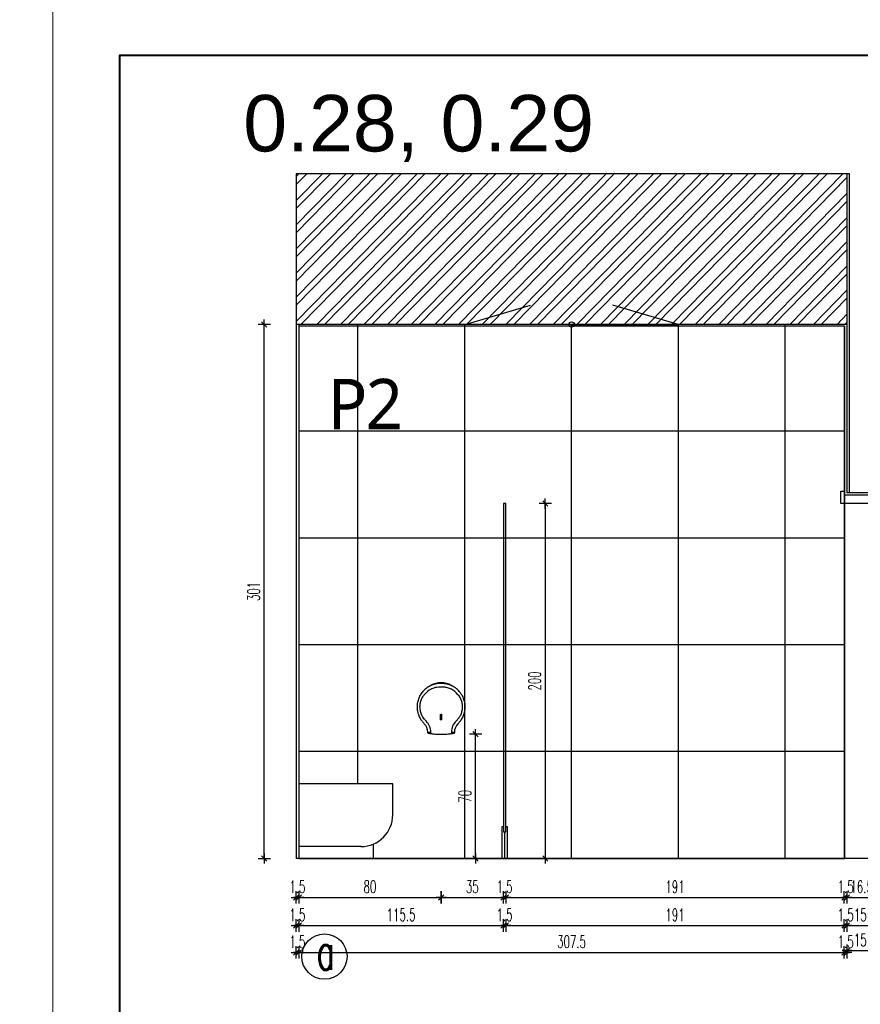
# Model space of a CAD drawing. Header units: centimetres. Extents: x -15121 to 30567, y -60641 to 0.
# Tile 68 of 256: x 5904 to 6378, y -26550 to -25995. Entities that reach past the tile are written whole.
import ezdxf

# ---------------------------------------------------------------- set-up
doc = ezdxf.new("R2010")
doc.units = ezdxf.units.CM
doc.header["$LTSCALE"] = 60
doc.layers.add('A Obramowanie', color=7, linetype='Continuous', lineweight=15, plot=False)
doc.layers.add('A Ramka', color=5, linetype='Continuous', lineweight=40)
doc.layers.add('A tabelka ogólna 25', color=7, linetype='Continuous', lineweight=20)
for name, color, linetype in [('A-----SZ', 8, 'Continuous'), ('AIKA oznaczenia okładzin', 5, 'Continuous'), ('AIKA oznaczenia widoków', 30, 'Continuous'), ('AIKA powierzchnie', 6, 'Continuous'), ('AIKA sanitariaty', 7, 'Continuous'), ('AIKA sufity podwieszane', 8, 'Continuous'), ('AIKA TYNK', 5, 'Continuous'), ('AIKA widoki wymiarowanie', 7, 'Continuous'), ('AIKA widokowe', 7, 'Continuous'), ('widokowe', 7, 'Continuous')]:
    doc.layers.add(name, color=color, linetype=linetype)
doc.styles.add('Annotative', font='arial.ttf')
doc.styles.add('RomanS', font='romans.shx')
doc.styles.add('SŁAWKA', font='simplex.shx', dxfattribs={"height": 12.5})
doc.styles.add('wymiar', font='txt.shx', dxfattribs={"width": 0.6})
doc.dimstyles.new('Dwudziestka', dxfattribs={"dimtxt": 7, "dimasz": 0.7, "dimexe": 5, "dimexo": 0, "dimgap": 2.5, "dimtad": 1, "dimtoh": 1, "dimdec": 3, "dimrnd": 0.5, "dimdsep": 46, "dimtxsty": 'wymiar', "dimblk": 'znacznik', "dimcen": 0, "dimdle": 5, "dimse1": 1, "dimse2": 1, "dimclrd": 256, "dimclre": 256, "dimclrt": 256, "dimadec": 0, "dimazin": 0, "dimtfac": 0.4, "dimtdec": 3, "dimtix": 1, "dimtofl": 0, "dimtmove": 2, "dimatfit": 3, "dimldrblk": 'znacznik', "dimfxl": 1, "dimtolj": 1, "dimarcsym": 0})

# ---------------------------------------------------------------- blocks, each defined once
blk = doc.blocks.new('sl dozownik papieru widok')
at = {"layer": 'AIKA sanitariaty', "extrusion": (0, 1, 0)}
for p, q in [((3.5, 12.01), (3.5, 11.98)), ((3.5, 12.01), (3.56, 12.01)), ((3.63, 12.05), (3.58, 12.14)), ((15.42, 12.14), (15.37, 12.05)), ((15.44, 12.01), (15.5, 12.01)), ((15.5, 11.98), (15.5, 12.01)), ((9.2, -7.1), (9.2, -4.4)), ((9.8, -4.4), (9.8, -7.1)), ((1.8, -14), (1.8, -14.1)), ((1.8, -14.1), (1.8, -14.2)), ((2, -14.23), (3.67, -14.23)), ((2, -14.23), (2, -14.77)), ((3.67, -15.02), (3.67, -14.23)), ((15.33, -14.23), (15.33, -15.02)), ((15.33, -14.23), (17, -14.23)), ((17, -14.77), (17, -14.23)), ((17.2, -14.1), (17.2, -14)), ((17.2, -14.2), (17.2, -14.1))]:
    blk.add_line(p, q, dxfattribs=at)
at = {"layer": 'AIKA sanitariaty'}
for centre, radius, start, end in [((9.5, 0), 13.4, 117.2338, 143.2032), ((3.65, 12.01), 0.15, 117.664, 180), ((9.5, 0.85), 12.75, 62.336, 117.664), ((9.5, 0.85), 12.6, 69.6071, 110.3929), ((15.35, 12.01), 0.15, 0, 62.336), ((9.5, 0), 13.4, 36.7968, 62.7662), ((9.17, 0), 11.4, 117.0357, 143.5748), ((9.83, 0), 11.4, 36.4252, 62.9643), ((9.5, 0), 13.4, 216.7968, 225.0518), ((9.17, 0), 11.4, 216.4252, 225.0518), ((-4.7, -14.23), 6.7, 0, 45.0518), ((-5.03, -14.23), 8.7, 0, 45.0518), ((24.03, -14.23), 8.7, 134.9482, 180), ((23.7, -14.23), 6.7, 134.9482, 180), ((9.83, 0), 11.4, 314.9482, 323.5748), ((9.5, 0), 13.4, 314.9482, 323.2032), ((2.2, -14), 0.4, 123.9249, 180), ((2.2, -14.2), 0.4, 180, 240), ((9.5, 29.6), 45, 262.5597, 262.9796), ((9.5, 29.6), 45, 277.0204, 277.4403), ((16.8, -14.2), 0.4, 300, 0), ((16.8, -14), 0.4, 0, 56.0751)]:
    blk.add_arc(centre, radius, start, end, dxfattribs=at)
for points, knots in [([(3.37, 11.91), (3.71, 12.09), (4.05, 12.25), (5.18, 12.71), (5.98, 12.95), (7.43, 13.26), (8.08, 13.34), (8.99, 13.39), (9.24, 13.4), (9.5, 13.4)], [665.068332, 665.068332, 665.068332, 665.068332, 674.873359, 674.873359, 696.15174, 696.15174, 712.840829, 712.840829, 719.36757, 719.36757, 719.36757, 719.36757]), ([(4, 10.11), (4.32, 10.27), (4.64, 10.42), (5.65, 10.81), (6.36, 11.02), (7.66, 11.28), (8.24, 11.35), (9.05, 11.39), (9.27, 11.4), (9.5, 11.4)], [664.576978, 664.576978, 664.576978, 664.576978, 674.873359, 674.873359, 696.15174, 696.15174, 712.840829, 712.840829, 719.36757, 719.36757, 719.36757, 719.36757]), ([(9.5, 13.4), (9.94, 13.4), (10.37, 13.38), (11.24, 13.29), (11.67, 13.23), (12.52, 13.06), (12.95, 12.96), (13.78, 12.71), (14.19, 12.56), (14.95, 12.25), (15.29, 12.09), (15.63, 11.91)], [719.36757, 719.36757, 719.36757, 719.36757, 730.491124, 730.491124, 741.614678, 741.614678, 752.738229, 752.738229, 763.861781, 763.861781, 773.666807, 773.666807, 773.666807, 773.666807]), ([(9.5, 11.4), (9.89, 11.4), (10.28, 11.38), (11.05, 11.31), (11.43, 11.26), (12.19, 11.11), (12.57, 11.02), (13.31, 10.81), (13.67, 10.69), (14.36, 10.42), (14.68, 10.27), (15, 10.11)], [719.36757, 719.36757, 719.36757, 719.36757, 730.491124, 730.491124, 741.614678, 741.614678, 752.738229, 752.738229, 763.861781, 763.861781, 774.158161, 774.158161, 774.158161, 774.158161]), ([(-1.23, -8.03), (-1.54, -7.61), (-1.83, -7.18), (-2.51, -6), (-2.87, -5.22), (-3.3, -4), (-3.42, -3.57), (-3.63, -2.71), (-3.71, -2.28), (-3.86, -1.23), (-3.9, -0.62), (-3.9, 0), (-3.9, 0.87), (-3.82, 1.74), (-3.48, 3.44), (-3.23, 4.27), (-2.62, 5.77), (-2.28, 6.44), (-1.68, 7.4), (-1.46, 7.72), (-1.23, 8.03)], [645.898161, 645.898161, 645.898161, 645.898161, 659.198751, 659.198751, 681.041528, 681.041528, 692.345125, 692.345125, 703.648717, 703.648717, 719.365815, 719.365815, 719.365815, 741.542046, 741.542046, 763.718271, 763.718271, 782.93566, 782.93566, 792.832229, 792.832229, 792.832229, 792.832229]), ([(-0.03, -6.85), (-0.31, -6.49), (-0.57, -6.12), (-1.19, -5.1), (-1.5, -4.44), (-1.88, -3.4), (-1.99, -3.04), (-2.18, -2.31), (-2.25, -1.94), (-2.38, -1.05), (-2.42, -0.52), (-2.42, 0), (-2.42, 0.74), (-2.34, 1.48), (-2.05, 2.93), (-1.82, 3.64), (-1.28, 4.91), (-0.97, 5.48), (-0.44, 6.3), (-0.24, 6.58), (-0.03, 6.85)], [645.629, 645.629, 645.629, 645.629, 659.198751, 659.198751, 681.041528, 681.041528, 692.345125, 692.345125, 703.648717, 703.648717, 719.365815, 719.365815, 719.365815, 741.542046, 741.542046, 763.718271, 763.718271, 782.93566, 782.93566, 793.101387, 793.101387, 793.101387, 793.101387]), ([(-0.03, 6.85), (-0.03, 6.85), (-0.02, 6.85), (-0.02, 6.84), (-0.01, 6.83), (-0.01, 6.82), (0, 6.81), (0, 6.79), (0, 6.78), (0, 6.77)], [125.169211, 125.169211, 125.169211, 125.169211, 125.262842, 125.262842, 125.558179, 125.558179, 125.889339, 125.889339, 126.290447, 126.290447, 126.290447, 126.290447]), ([(3.99, 10.15), (3.99, 10.15), (3.99, 10.15), (4, 10.14), (4, 10.13), (4, 10.11)], [25.154736, 25.154736, 25.154736, 25.154736, 25.2068571, 25.2068571, 25.5412471, 25.5412471, 25.5412471, 25.5412471]), ([(15, 10.11), (15, 10.13), (15, 10.14), (15.01, 10.15), (15.01, 10.15), (15.01, 10.15)], [0, 0, 0, 0, 0.3582778, 0.3582778, 0.4217256, 0.4217256, 0.4217256, 0.4217256]), ([(19, 6.77), (19, 6.78), (19, 6.8), (19.01, 6.83), (19.01, 6.83), (19.02, 6.84), (19.02, 6.85), (19.03, 6.85)], [0, 0, 0, 0, 0.4713843, 0.4713843, 0.7522977, 0.7522977, 0.8768388, 0.8768388, 0.8768388, 0.8768388]), ([(19.03, 6.85), (19.31, 6.49), (19.57, 6.12), (20.19, 5.1), (20.5, 4.44), (20.88, 3.4), (20.99, 3.04), (21.18, 2.31), (21.25, 1.94), (21.38, 1.05), (21.42, 0.52), (21.42, 0), (21.42, -0.74), (21.34, -1.48), (21.05, -2.93), (20.82, -3.64), (20.28, -4.91), (19.97, -5.48), (19.44, -6.3), (19.24, -6.58), (19.03, -6.85)], [645.629, 645.629, 645.629, 645.629, 659.198751, 659.198751, 681.041661, 681.041661, 692.345192, 692.345192, 703.648717, 703.648717, 719.365815, 719.365815, 719.365815, 741.542046, 741.542046, 763.718271, 763.718271, 782.936343, 782.936343, 793.101387, 793.101387, 793.101387, 793.101387]), ([(20.23, 8.03), (20.54, 7.61), (20.83, 7.18), (21.51, 6), (21.87, 5.22), (22.3, 4), (22.42, 3.57), (22.63, 2.71), (22.71, 2.28), (22.86, 1.23), (22.9, 0.62), (22.9, 0), (22.9, -0.87), (22.82, -1.74), (22.48, -3.44), (22.23, -4.27), (21.62, -5.77), (21.28, -6.44), (20.68, -7.4), (20.46, -7.72), (20.23, -8.03)], [645.89816, 645.89816, 645.89816, 645.89816, 659.198751, 659.198751, 681.041661, 681.041661, 692.345192, 692.345192, 703.648717, 703.648717, 719.365815, 719.365815, 719.365815, 741.542046, 741.542046, 763.718271, 763.718271, 782.936343, 782.936343, 792.832229, 792.832229, 792.832229, 792.832229]), ([(9.2, -4.4), (9.2, -4.38), (9.2, -4.36), (9.21, -4.32), (9.22, -4.3), (9.23, -4.27), (9.24, -4.25), (9.26, -4.22), (9.27, -4.2), (9.3, -4.17), (9.32, -4.16), (9.35, -4.14), (9.37, -4.13), (9.4, -4.12), (9.42, -4.11), (9.46, -4.1), (9.48, -4.1), (9.5, -4.1)], [9.040508, 9.040508, 9.040508, 9.040508, 9.60554, 9.60554, 10.170572, 10.170572, 10.735604, 10.735604, 11.300635, 11.300635, 11.865667, 11.865667, 12.430699, 12.430699, 12.995731, 12.995731, 13.560763, 13.560763, 13.560763, 13.560763]), ([(9.5, -4.1), (9.52, -4.1), (9.54, -4.1), (9.58, -4.11), (9.6, -4.12), (9.63, -4.13), (9.65, -4.14), (9.68, -4.16), (9.7, -4.17), (9.73, -4.2), (9.74, -4.22), (9.76, -4.25), (9.77, -4.27), (9.78, -4.3), (9.79, -4.32), (9.8, -4.36), (9.8, -4.38), (9.8, -4.4)], [-4.520254, -4.520254, -4.520254, -4.520254, -3.955222, -3.955222, -3.390191, -3.390191, -2.825159, -2.825159, -2.260127, -2.260127, -1.695095, -1.695095, -1.130064, -1.130064, -0.565032, -0.565032, 0, 0, 0, 0]), ([(0, -6.77), (0, -6.78), (0, -6.8), (-0.01, -6.83), (-0.01, -6.83), (-0.02, -6.84), (-0.02, -6.85), (-0.03, -6.85)], [0, 0, 0, 0, 0.4713843, 0.4713843, 0.7522977, 0.7522977, 0.8768388, 0.8768388, 0.8768388, 0.8768388]), ([(9.5, -7.4), (9.48, -7.4), (9.46, -7.4), (9.42, -7.39), (9.4, -7.38), (9.37, -7.37), (9.35, -7.36), (9.32, -7.34), (9.3, -7.33), (9.27, -7.3), (9.26, -7.28), (9.24, -7.25), (9.23, -7.23), (9.22, -7.2), (9.21, -7.18), (9.2, -7.14), (9.2, -7.12), (9.2, -7.1)], [4.520254, 4.520254, 4.520254, 4.520254, 5.085286, 5.085286, 5.650318, 5.650318, 6.215349, 6.215349, 6.780381, 6.780381, 7.345413, 7.345413, 7.910445, 7.910445, 8.475477, 8.475477, 9.040508, 9.040508, 9.040508, 9.040508]), ([(9.8, -7.1), (9.8, -7.12), (9.8, -7.14), (9.79, -7.18), (9.78, -7.2), (9.77, -7.23), (9.76, -7.25), (9.74, -7.28), (9.73, -7.3), (9.7, -7.33), (9.68, -7.34), (9.65, -7.36), (9.63, -7.37), (9.6, -7.38), (9.58, -7.39), (9.54, -7.4), (9.52, -7.4), (9.5, -7.4)], [0, 0, 0, 0, 0.565032, 0.565032, 1.130064, 1.130064, 1.695095, 1.695095, 2.260127, 2.260127, 2.825159, 2.825159, 3.390191, 3.390191, 3.955222, 3.955222, 4.520254, 4.520254, 4.520254, 4.520254]), ([(19.03, -6.85), (19.03, -6.85), (19.02, -6.85), (19.02, -6.84), (19.01, -6.83), (19.01, -6.82), (19, -6.81), (19, -6.79), (19, -6.78), (19, -6.77)], [125.169211, 125.169211, 125.169211, 125.169211, 125.262842, 125.262842, 125.558179, 125.558179, 125.889339, 125.889339, 126.290447, 126.290447, 126.290447, 126.290447]), ([(2, -14.77), (2, -14.77), (2.01, -14.77), (2.06, -14.78), (2.1, -14.79), (2.2, -14.8), (2.27, -14.81), (2.41, -14.84), (2.49, -14.85), (2.67, -14.88), (2.77, -14.89), (2.99, -14.93), (3.11, -14.94), (3.36, -14.98), (3.49, -15), (3.63, -15.02), (3.65, -15.02), (3.67, -15.02)], [60.506898, 60.506898, 60.506898, 60.506898, 64.273678, 64.273678, 68.040459, 68.040459, 71.80724, 71.80724, 75.574021, 75.574021, 79.379576, 79.379576, 83.185131, 83.185131, 86.990686, 86.990686, 87.56164, 87.56164, 87.56164, 87.56164]), ([(4, -15.06), (4.24, -15.09), (4.48, -15.12), (5.23, -15.2), (5.75, -15.25), (6.81, -15.32), (7.34, -15.35), (8.42, -15.39), (8.96, -15.4), (9.5, -15.4)], [7.774572, 7.774572, 7.774572, 7.774572, 14.878773, 14.878773, 29.757545, 29.757545, 44.636318, 44.636318, 59.515091, 59.515091, 59.515091, 59.515091]), ([(9.5, -15.4), (10.04, -15.4), (10.58, -15.39), (11.66, -15.35), (12.19, -15.32), (13.25, -15.25), (13.77, -15.2), (14.52, -15.12), (14.76, -15.09), (15, -15.06)], [59.515091, 59.515091, 59.515091, 59.515091, 74.393864, 74.393864, 89.272636, 89.272636, 104.151409, 104.151409, 111.25561, 111.25561, 111.25561, 111.25561]), ([(15.33, -15.02), (15.35, -15.02), (15.37, -15.02), (15.51, -15), (15.64, -14.98), (15.89, -14.94), (16.01, -14.93), (16.23, -14.89), (16.33, -14.88), (16.51, -14.85), (16.59, -14.84), (16.73, -14.81), (16.8, -14.8), (16.9, -14.79), (16.94, -14.78), (16.99, -14.77), (17, -14.77), (17, -14.77)], [33.452155, 33.452155, 33.452155, 33.452155, 34.023109, 34.023109, 37.828664, 37.828664, 41.634219, 41.634219, 45.439774, 45.439774, 49.206555, 49.206555, 52.973336, 52.973336, 56.740117, 56.740117, 60.506898, 60.506898, 60.506898, 60.506898])]:
    blk.add_open_spline(points, degree=3, knots=knots, dxfattribs=at)
blk = doc.blocks.new('SL wc bok')
at = {"layer": 'AIKA sanitariaty'}
for p, q in [((53, 0), (0, 0)), ((0, 0), (0, -35.37)), ((53, -17.37), (53, 0))]:
    blk.add_line(p, q, dxfattribs=at)
blk.add_arc((35, -17.37), 18, 270, 0, dxfattribs=at)
at = {"layer": 'widokowe', "color": 7}
blk.add_line((35, -35.37), (0, -35.37), dxfattribs=at)
blk = doc.blocks.new('znacznik')
at = {"color": 0}
for points in [[(-4, 0), (4, 0)], [(0, -5), (0, 5)]]:
    blk.add_lwpolyline(points, dxfattribs=at)
at = {"color": 1}
blk.add_lwpolyline([(-2.12, -2.12), (2.12, 2.12)], dxfattribs=at)
blk = doc.blocks.new('*D5954')
at = {"layer": 'AIKA widoki wymiarowanie', "lineweight": -2, "transparency": 16777216}
for p, q in [((6059.26, -26490.13), (6058.56, -26490.13)), ((6062.16, -26490.13), (6062.86, -26490.13))]:
    blk.add_line(p, q, dxfattribs=at)
at = {"layer": 'Defpoints', "color": 0, "transparency": 16777216}
for p in [(6059.96, -26468.12), (6061.46, -26468.12), (6061.46, -26490.13)]:
    blk.add_point(p, dxfattribs=at)
at = {"layer": 'AIKA widoki wymiarowanie', "lineweight": -2, "transparency": 16777216, "xscale": 0.7, "yscale": 0.7, "zscale": 0.7}
blk.add_blockref('znacznik', (6059.96, -26490.13), dxfattribs=at)
at = {"layer": 'AIKA widoki wymiarowanie', "lineweight": -2, "transparency": 16777216, "xscale": 0.7, "yscale": 0.7, "zscale": 0.7, "rotation": 180}
blk.add_blockref('znacznik', (6061.46, -26490.13), dxfattribs=at)
at = {"layer": 'AIKA widoki wymiarowanie', "transparency": 16777216, "insert": (6060.71, -26484.13), "char_height": 7, "attachment_point": 5, "style": 'wymiar'}
blk.add_mtext('\\A1;1.5', dxfattribs=at)
blk = doc.blocks.new('*D5955')
at = {"layer": 'AIKA widoki wymiarowanie', "lineweight": -2, "transparency": 16777216}
blk.add_line((6062.16, -26490.13), (6141, -26490.13), dxfattribs=at)
at = {"layer": 'Defpoints', "color": 0, "transparency": 16777216}
for p in [(6141.7, -26398.12), (6061.46, -26468.12), (6141.7, -26490.13)]:
    blk.add_point(p, dxfattribs=at)
at = {"layer": 'AIKA widoki wymiarowanie', "lineweight": -2, "transparency": 16777216, "xscale": 0.7, "yscale": 0.7, "zscale": 0.7, "rotation": 180}
blk.add_blockref('znacznik', (6061.46, -26490.13), dxfattribs=at)
at = {"layer": 'AIKA widoki wymiarowanie', "lineweight": -2, "transparency": 16777216, "xscale": 0.7, "yscale": 0.7, "zscale": 0.7}
blk.add_blockref('znacznik', (6141.7, -26490.13), dxfattribs=at)
at = {"layer": 'AIKA widoki wymiarowanie', "transparency": 16777216, "insert": (6101.58, -26484.13), "char_height": 7, "attachment_point": 5, "style": 'wymiar'}
blk.add_mtext('\\A1;80', dxfattribs=at)
blk = doc.blocks.new('*D5956')
at = {"layer": 'AIKA widoki wymiarowanie', "lineweight": -2, "transparency": 16777216}
blk.add_line((6142.4, -26490.13), (6176.11, -26490.13), dxfattribs=at)
at = {"layer": 'Defpoints', "color": 0, "transparency": 16777216}
for p in [(6141.7, -26398.12), (6176.81, -26445.14), (6176.81, -26490.13)]:
    blk.add_point(p, dxfattribs=at)
at = {"layer": 'AIKA widoki wymiarowanie', "lineweight": -2, "transparency": 16777216, "xscale": 0.7, "yscale": 0.7, "zscale": 0.7, "rotation": 180}
blk.add_blockref('znacznik', (6141.7, -26490.13), dxfattribs=at)
at = {"layer": 'AIKA widoki wymiarowanie', "lineweight": -2, "transparency": 16777216, "xscale": 0.7, "yscale": 0.7, "zscale": 0.7}
blk.add_blockref('znacznik', (6176.81, -26490.13), dxfattribs=at)
at = {"layer": 'AIKA widoki wymiarowanie', "transparency": 16777216, "insert": (6159.26, -26484.13), "char_height": 7, "attachment_point": 5, "style": 'wymiar'}
blk.add_mtext('\\A1;35', dxfattribs=at)
blk = doc.blocks.new('*D5957')
at = {"layer": 'AIKA widoki wymiarowanie', "lineweight": -2, "transparency": 16777216}
for p, q in [((6176.11, -26490.13), (6175.41, -26490.13)), ((6178.81, -26490.13), (6179.51, -26490.13))]:
    blk.add_line(p, q, dxfattribs=at)
at = {"layer": 'Defpoints', "color": 0, "transparency": 16777216}
for p in [(6176.81, -26445.14), (6178.11, -26450.12), (6178.11, -26490.13)]:
    blk.add_point(p, dxfattribs=at)
at = {"layer": 'AIKA widoki wymiarowanie', "lineweight": -2, "transparency": 16777216, "xscale": 0.7, "yscale": 0.7, "zscale": 0.7}
blk.add_blockref('znacznik', (6176.81, -26490.13), dxfattribs=at)
at = {"layer": 'AIKA widoki wymiarowanie', "lineweight": -2, "transparency": 16777216, "xscale": 0.7, "yscale": 0.7, "zscale": 0.7, "rotation": 180}
blk.add_blockref('znacznik', (6178.11, -26490.13), dxfattribs=at)
at = {"layer": 'AIKA widoki wymiarowanie', "transparency": 16777216, "insert": (6177.46, -26484.13), "char_height": 7, "attachment_point": 5, "style": 'wymiar'}
blk.add_mtext('\\A1;1.5', dxfattribs=at)
blk = doc.blocks.new('*D5958')
at = {"layer": 'AIKA widoki wymiarowanie', "lineweight": -2, "transparency": 16777216}
blk.add_line((6178.81, -26490.13), (6368.26, -26490.13), dxfattribs=at)
at = {"layer": 'Defpoints', "color": 0, "transparency": 16777216}
for p in [(6178.11, -26450.12), (6368.96, -26468.12), (6368.96, -26490.13)]:
    blk.add_point(p, dxfattribs=at)
at = {"layer": 'AIKA widoki wymiarowanie', "lineweight": -2, "transparency": 16777216, "xscale": 0.7, "yscale": 0.7, "zscale": 0.7, "rotation": 180}
blk.add_blockref('znacznik', (6178.11, -26490.13), dxfattribs=at)
at = {"layer": 'AIKA widoki wymiarowanie', "lineweight": -2, "transparency": 16777216, "xscale": 0.7, "yscale": 0.7, "zscale": 0.7}
blk.add_blockref('znacznik', (6368.96, -26490.13), dxfattribs=at)
at = {"layer": 'AIKA widoki wymiarowanie', "transparency": 16777216, "insert": (6273.54, -26484.13), "char_height": 7, "attachment_point": 5, "style": 'wymiar'}
blk.add_mtext('\\A1;191', dxfattribs=at)
blk = doc.blocks.new('*D5959')
at = {"layer": 'AIKA widoki wymiarowanie', "lineweight": -2, "transparency": 16777216}
for p, q in [((6368.26, -26490.13), (6367.56, -26490.13)), ((6371.16, -26490.13), (6371.86, -26490.13))]:
    blk.add_line(p, q, dxfattribs=at)
at = {"layer": 'Defpoints', "color": 0, "transparency": 16777216}
for p in [(6370.46, -26262.12), (6368.96, -26468.12), (6370.46, -26490.13)]:
    blk.add_point(p, dxfattribs=at)
at = {"layer": 'AIKA widoki wymiarowanie', "lineweight": -2, "transparency": 16777216, "xscale": 0.7, "yscale": 0.7, "zscale": 0.7}
blk.add_blockref('znacznik', (6368.96, -26490.13), dxfattribs=at)
at = {"layer": 'AIKA widoki wymiarowanie', "lineweight": -2, "transparency": 16777216, "xscale": 0.7, "yscale": 0.7, "zscale": 0.7, "rotation": 180}
blk.add_blockref('znacznik', (6370.46, -26490.13), dxfattribs=at)
at = {"layer": 'AIKA widoki wymiarowanie', "transparency": 16777216, "insert": (6369.71, -26484.13), "char_height": 7, "attachment_point": 5, "style": 'wymiar'}
blk.add_mtext('\\A1;1.5', dxfattribs=at)
blk = doc.blocks.new('*D5960')
at = {"layer": 'AIKA widoki wymiarowanie', "lineweight": -2, "transparency": 16777216}
blk.add_line((6371.16, -26490.13), (6386.26, -26490.13), dxfattribs=at)
at = {"layer": 'Defpoints', "color": 0, "transparency": 16777216}
for p in [(6370.46, -26262.12), (6386.96, -26262.12), (6386.96, -26490.13)]:
    blk.add_point(p, dxfattribs=at)
at = {"layer": 'AIKA widoki wymiarowanie', "lineweight": -2, "transparency": 16777216, "xscale": 0.7, "yscale": 0.7, "zscale": 0.7, "rotation": 180}
blk.add_blockref('znacznik', (6370.46, -26490.13), dxfattribs=at)
at = {"layer": 'AIKA widoki wymiarowanie', "lineweight": -2, "transparency": 16777216, "xscale": 0.7, "yscale": 0.7, "zscale": 0.7}
blk.add_blockref('znacznik', (6386.96, -26490.13), dxfattribs=at)
at = {"layer": 'AIKA widoki wymiarowanie', "transparency": 16777216, "insert": (6378.71, -26484.13), "char_height": 7, "attachment_point": 5, "style": 'wymiar'}
blk.add_mtext('\\A1;16.5', dxfattribs=at)
blk = doc.blocks.new('*D5968')
at = {"layer": 'AIKA widoki wymiarowanie', "lineweight": -2, "transparency": 16777216}
for p, q in [((6059.26, -26505.96), (6058.56, -26505.96)), ((6062.16, -26505.96), (6062.86, -26505.96))]:
    blk.add_line(p, q, dxfattribs=at)
at = {"layer": 'Defpoints', "color": 0, "transparency": 16777216}
for p in [(6059.96, -26468.12), (6061.46, -26468.12), (6061.46, -26505.96)]:
    blk.add_point(p, dxfattribs=at)
at = {"layer": 'AIKA widoki wymiarowanie', "lineweight": -2, "transparency": 16777216, "xscale": 0.7, "yscale": 0.7, "zscale": 0.7}
blk.add_blockref('znacznik', (6059.96, -26505.96), dxfattribs=at)
at = {"layer": 'AIKA widoki wymiarowanie', "lineweight": -2, "transparency": 16777216, "xscale": 0.7, "yscale": 0.7, "zscale": 0.7, "rotation": 180}
blk.add_blockref('znacznik', (6061.46, -26505.96), dxfattribs=at)
at = {"layer": 'AIKA widoki wymiarowanie', "transparency": 16777216, "insert": (6060.71, -26499.96), "char_height": 7, "attachment_point": 5, "style": 'wymiar'}
blk.add_mtext('\\A1;1.5', dxfattribs=at)
blk = doc.blocks.new('*D5969')
at = {"layer": 'AIKA widoki wymiarowanie', "lineweight": -2, "transparency": 16777216}
blk.add_line((6062.16, -26505.96), (6176.11, -26505.96), dxfattribs=at)
at = {"layer": 'Defpoints', "color": 0, "transparency": 16777216}
for p in [(6176.81, -26450.12), (6061.46, -26468.12), (6176.81, -26505.96)]:
    blk.add_point(p, dxfattribs=at)
at = {"layer": 'AIKA widoki wymiarowanie', "lineweight": -2, "transparency": 16777216, "xscale": 0.7, "yscale": 0.7, "zscale": 0.7, "rotation": 180}
blk.add_blockref('znacznik', (6061.46, -26505.96), dxfattribs=at)
at = {"layer": 'AIKA widoki wymiarowanie', "lineweight": -2, "transparency": 16777216, "xscale": 0.7, "yscale": 0.7, "zscale": 0.7}
blk.add_blockref('znacznik', (6176.81, -26505.96), dxfattribs=at)
at = {"layer": 'AIKA widoki wymiarowanie', "transparency": 16777216, "insert": (6119.14, -26499.96), "char_height": 7, "attachment_point": 5, "style": 'wymiar'}
blk.add_mtext('\\A1;115.5', dxfattribs=at)
blk = doc.blocks.new('*D5970')
at = {"layer": 'AIKA widoki wymiarowanie', "lineweight": -2, "transparency": 16777216}
for p, q in [((6176.11, -26505.96), (6175.41, -26505.96)), ((6178.81, -26505.96), (6179.51, -26505.96))]:
    blk.add_line(p, q, dxfattribs=at)
at = {"layer": 'Defpoints', "color": 0, "transparency": 16777216}
for p in [(6176.81, -26450.12), (6178.11, -26450.12), (6178.11, -26505.96)]:
    blk.add_point(p, dxfattribs=at)
at = {"layer": 'AIKA widoki wymiarowanie', "lineweight": -2, "transparency": 16777216, "xscale": 0.7, "yscale": 0.7, "zscale": 0.7}
blk.add_blockref('znacznik', (6176.81, -26505.96), dxfattribs=at)
at = {"layer": 'AIKA widoki wymiarowanie', "lineweight": -2, "transparency": 16777216, "xscale": 0.7, "yscale": 0.7, "zscale": 0.7, "rotation": 180}
blk.add_blockref('znacznik', (6178.11, -26505.96), dxfattribs=at)
at = {"layer": 'AIKA widoki wymiarowanie', "transparency": 16777216, "insert": (6177.46, -26499.96), "char_height": 7, "attachment_point": 5, "style": 'wymiar'}
blk.add_mtext('\\A1;1.5', dxfattribs=at)
blk = doc.blocks.new('*D5920')
at = {"layer": 'AIKA widoki wymiarowanie', "lineweight": -2, "transparency": 16777216}
blk.add_line((6178.81, -26505.96), (6368.26, -26505.96), dxfattribs=at)
at = {"layer": 'Defpoints', "color": 0, "transparency": 16777216}
for p in [(6178.11, -26450.12), (6368.96, -26468.12), (6368.96, -26505.96)]:
    blk.add_point(p, dxfattribs=at)
at = {"layer": 'AIKA widoki wymiarowanie', "lineweight": -2, "transparency": 16777216, "xscale": 0.7, "yscale": 0.7, "zscale": 0.7, "rotation": 180}
blk.add_blockref('znacznik', (6178.11, -26505.96), dxfattribs=at)
at = {"layer": 'AIKA widoki wymiarowanie', "lineweight": -2, "transparency": 16777216, "xscale": 0.7, "yscale": 0.7, "zscale": 0.7}
blk.add_blockref('znacznik', (6368.96, -26505.96), dxfattribs=at)
at = {"layer": 'AIKA widoki wymiarowanie', "transparency": 16777216, "insert": (6273.54, -26499.96), "char_height": 7, "attachment_point": 5, "style": 'wymiar'}
blk.add_mtext('\\A1;191', dxfattribs=at)
blk = doc.blocks.new('*D5971')
at = {"layer": 'AIKA widoki wymiarowanie', "lineweight": -2, "transparency": 16777216}
for p, q in [((6368.26, -26505.96), (6367.56, -26505.96)), ((6371.16, -26505.96), (6371.86, -26505.96))]:
    blk.add_line(p, q, dxfattribs=at)
at = {"layer": 'Defpoints', "color": 0, "transparency": 16777216}
for p in [(6370.46, -26262.12), (6368.96, -26468.12), (6370.46, -26505.96)]:
    blk.add_point(p, dxfattribs=at)
at = {"layer": 'AIKA widoki wymiarowanie', "lineweight": -2, "transparency": 16777216, "xscale": 0.7, "yscale": 0.7, "zscale": 0.7}
blk.add_blockref('znacznik', (6368.96, -26505.96), dxfattribs=at)
at = {"layer": 'AIKA widoki wymiarowanie', "lineweight": -2, "transparency": 16777216, "xscale": 0.7, "yscale": 0.7, "zscale": 0.7, "rotation": 180}
blk.add_blockref('znacznik', (6370.46, -26505.96), dxfattribs=at)
at = {"layer": 'AIKA widoki wymiarowanie', "transparency": 16777216, "insert": (6369.71, -26499.96), "char_height": 7, "attachment_point": 5, "style": 'wymiar'}
blk.add_mtext('\\A1;1.5', dxfattribs=at)
blk = doc.blocks.new('*D5972')
at = {"layer": 'AIKA widoki wymiarowanie', "lineweight": -2, "transparency": 16777216}
blk.add_line((6371.16, -26505.96), (6384.76, -26505.96), dxfattribs=at)
at = {"layer": 'Defpoints', "color": 0, "transparency": 16777216}
for p in [(6370.46, -26262.12), (6385.46, -26262.12), (6385.46, -26505.96)]:
    blk.add_point(p, dxfattribs=at)
at = {"layer": 'AIKA widoki wymiarowanie', "lineweight": -2, "transparency": 16777216, "xscale": 0.7, "yscale": 0.7, "zscale": 0.7, "rotation": 180}
blk.add_blockref('znacznik', (6370.46, -26505.96), dxfattribs=at)
at = {"layer": 'AIKA widoki wymiarowanie', "lineweight": -2, "transparency": 16777216, "xscale": 0.7, "yscale": 0.7, "zscale": 0.7}
blk.add_blockref('znacznik', (6385.46, -26505.96), dxfattribs=at)
at = {"layer": 'AIKA widoki wymiarowanie', "transparency": 16777216, "insert": (6377.96, -26499.96), "char_height": 7, "attachment_point": 5, "style": 'wymiar'}
blk.add_mtext('\\A1;15', dxfattribs=at)
blk = doc.blocks.new('*D5923')
at = {"layer": 'AIKA widoki wymiarowanie', "lineweight": -2, "transparency": 16777216}
for p, q in [((6059.26, -26521.14), (6058.56, -26521.14)), ((6062.16, -26521.14), (6062.86, -26521.14))]:
    blk.add_line(p, q, dxfattribs=at)
at = {"layer": 'Defpoints', "color": 0, "transparency": 16777216}
for p in [(6059.96, -26468.12), (6061.46, -26468.12), (6061.46, -26521.14)]:
    blk.add_point(p, dxfattribs=at)
at = {"layer": 'AIKA widoki wymiarowanie', "lineweight": -2, "transparency": 16777216, "xscale": 0.7, "yscale": 0.7, "zscale": 0.7}
blk.add_blockref('znacznik', (6059.96, -26521.14), dxfattribs=at)
at = {"layer": 'AIKA widoki wymiarowanie', "lineweight": -2, "transparency": 16777216, "xscale": 0.7, "yscale": 0.7, "zscale": 0.7, "rotation": 180}
blk.add_blockref('znacznik', (6061.46, -26521.14), dxfattribs=at)
at = {"layer": 'AIKA widoki wymiarowanie', "transparency": 16777216, "insert": (6060.71, -26515.14), "char_height": 7, "attachment_point": 5, "style": 'wymiar'}
blk.add_mtext('\\A1;1.5', dxfattribs=at)
blk = doc.blocks.new('*D5975')
at = {"layer": 'AIKA widoki wymiarowanie', "lineweight": -2, "transparency": 16777216}
blk.add_line((6062.16, -26521.14), (6368.26, -26521.14), dxfattribs=at)
at = {"layer": 'Defpoints', "color": 0, "transparency": 16777216}
for p in [(6368.96, -26168.12), (6061.46, -26468.12), (6368.96, -26521.14)]:
    blk.add_point(p, dxfattribs=at)
at = {"layer": 'AIKA widoki wymiarowanie', "lineweight": -2, "transparency": 16777216, "xscale": 0.7, "yscale": 0.7, "zscale": 0.7, "rotation": 180}
blk.add_blockref('znacznik', (6061.46, -26521.14), dxfattribs=at)
at = {"layer": 'AIKA widoki wymiarowanie', "lineweight": -2, "transparency": 16777216, "xscale": 0.7, "yscale": 0.7, "zscale": 0.7}
blk.add_blockref('znacznik', (6368.96, -26521.14), dxfattribs=at)
at = {"layer": 'AIKA widoki wymiarowanie', "transparency": 16777216, "insert": (6215.21, -26515.14), "char_height": 7, "attachment_point": 5, "style": 'wymiar'}
blk.add_mtext('\\A1;307.5', dxfattribs=at)
blk = doc.blocks.new('*D5976')
at = {"layer": 'AIKA widoki wymiarowanie', "lineweight": -2, "transparency": 16777216}
for p, q in [((6368.26, -26521.14), (6367.56, -26521.14)), ((6371.16, -26521.14), (6371.86, -26521.14))]:
    blk.add_line(p, q, dxfattribs=at)
at = {"layer": 'Defpoints', "color": 0, "transparency": 16777216}
for p in [(6370.46, -26167.12), (6368.96, -26168.12), (6370.46, -26521.14)]:
    blk.add_point(p, dxfattribs=at)
at = {"layer": 'AIKA widoki wymiarowanie', "lineweight": -2, "transparency": 16777216, "xscale": 0.7, "yscale": 0.7, "zscale": 0.7}
blk.add_blockref('znacznik', (6368.96, -26521.14), dxfattribs=at)
at = {"layer": 'AIKA widoki wymiarowanie', "lineweight": -2, "transparency": 16777216, "xscale": 0.7, "yscale": 0.7, "zscale": 0.7, "rotation": 180}
blk.add_blockref('znacznik', (6370.46, -26521.14), dxfattribs=at)
at = {"layer": 'AIKA widoki wymiarowanie', "transparency": 16777216, "insert": (6369.71, -26515.14), "char_height": 7, "attachment_point": 5, "style": 'wymiar'}
blk.add_mtext('\\A1;1.5', dxfattribs=at)
blk = doc.blocks.new('*D5977')
at = {"layer": 'AIKA widoki wymiarowanie', "lineweight": -2, "transparency": 16777216}
blk.add_line((6371.16, -26520.14), (6384.76, -26520.14), dxfattribs=at)
at = {"layer": 'Defpoints', "color": 0, "transparency": 16777216}
for p in [(6370.46, -26167.12), (6385.46, -26167.12), (6385.46, -26520.14)]:
    blk.add_point(p, dxfattribs=at)
at = {"layer": 'AIKA widoki wymiarowanie', "lineweight": -2, "transparency": 16777216, "xscale": 0.7, "yscale": 0.7, "zscale": 0.7, "rotation": 180}
blk.add_blockref('znacznik', (6370.46, -26520.14), dxfattribs=at)
at = {"layer": 'AIKA widoki wymiarowanie', "lineweight": -2, "transparency": 16777216, "xscale": 0.7, "yscale": 0.7, "zscale": 0.7}
blk.add_blockref('znacznik', (6385.46, -26520.14), dxfattribs=at)
at = {"layer": 'AIKA widoki wymiarowanie', "transparency": 16777216, "insert": (6377.96, -26514.14), "char_height": 7, "attachment_point": 5, "style": 'wymiar'}
blk.add_mtext('\\A1;15', dxfattribs=at)
blk = doc.blocks.new('*D5981')
at = {"layer": 'AIKA widoki wymiarowanie', "lineweight": -2, "transparency": 16777216}
blk.add_line((6161.1, -26467.42), (6161.1, -26398.82), dxfattribs=at)
at = {"layer": 'Defpoints', "color": 0, "transparency": 16777216}
for p in [(6141.7, -26398.12), (6161.1, -26398.12), (6142.84, -26468.12)]:
    blk.add_point(p, dxfattribs=at)
at = {"layer": 'AIKA widoki wymiarowanie', "lineweight": -2, "transparency": 16777216, "xscale": 0.7, "yscale": 0.7, "zscale": 0.7}
for p, rotation in [((6161.1, -26398.12), 90), ((6161.1, -26468.12), 270)]:
    blk.add_blockref('znacznik', p, dxfattribs=dict(at, rotation=rotation))
at = {"layer": 'AIKA widoki wymiarowanie', "transparency": 16777216, "insert": (6155.1, -26433.12), "char_height": 7, "attachment_point": 5, "rotation": 90, "style": 'wymiar'}
blk.add_mtext('\\A1;70', dxfattribs=at)
blk = doc.blocks.new('*D5982')
at = {"layer": 'AIKA widoki wymiarowanie', "lineweight": -2, "transparency": 16777216}
blk.add_line((6200.43, -26268.82), (6200.43, -26467.42), dxfattribs=at)
at = {"layer": 'Defpoints', "color": 0, "transparency": 16777216}
for p in [(6178.11, -26268.12), (6189.11, -26468.12), (6200.43, -26468.12)]:
    blk.add_point(p, dxfattribs=at)
at = {"layer": 'AIKA widoki wymiarowanie', "lineweight": -2, "transparency": 16777216, "xscale": 0.7, "yscale": 0.7, "zscale": 0.7}
for p, rotation in [((6200.43, -26268.12), 90), ((6200.43, -26468.12), 270)]:
    blk.add_blockref('znacznik', p, dxfattribs=dict(at, rotation=rotation))
at = {"layer": 'AIKA widoki wymiarowanie', "transparency": 16777216, "insert": (6194.43, -26368.12), "char_height": 7, "attachment_point": 5, "rotation": 90, "style": 'wymiar'}
blk.add_mtext('\\A1;200', dxfattribs=at)
blk = doc.blocks.new('*D5983')
at = {"layer": 'AIKA widoki wymiarowanie', "lineweight": -2, "transparency": 16777216}
blk.add_line((6042.02, -26467.42), (6042.02, -26167.82), dxfattribs=at)
at = {"layer": 'Defpoints', "color": 0, "transparency": 16777216}
for p in [(6042.02, -26167.12), (6061.46, -26167.12), (6061.46, -26468.12)]:
    blk.add_point(p, dxfattribs=at)
at = {"layer": 'AIKA widoki wymiarowanie', "lineweight": -2, "transparency": 16777216, "xscale": 0.7, "yscale": 0.7, "zscale": 0.7}
for p, rotation in [((6042.02, -26167.12), 90), ((6042.02, -26468.12), 270)]:
    blk.add_blockref('znacznik', p, dxfattribs=dict(at, rotation=rotation))
at = {"layer": 'AIKA widoki wymiarowanie', "transparency": 16777216, "insert": (6036.02, -26317.62), "char_height": 7, "attachment_point": 5, "rotation": 90, "style": 'wymiar'}
blk.add_mtext('\\A1;301', dxfattribs=at)

msp = doc.modelspace()

# ---------------------------------------------------------------- hatches: boundary and pattern name
at = {"layer": 'AIKA sufity podwieszane', "transparency": 33554610}
h = msp.add_hatch(dxfattribs=at)
h.set_pattern_fill('ANSI32', color=8, angle=0.6)
h.set_pattern_definition([(45.6, (2233.139, -1566.11), (-6.8053523, 6.6642933), []), (45.6, (2237.629, -1566.063), (-6.8053523, 6.6642933), [])])
h.paths.add_polyline_path([(6370.4623, -26082.1228), (6059.9623, -26082.1228), (6059.9623, -26167.1228), (6213.7123, -26167.1228, -1), (6216.7123, -26167.1228), (6275.2123, -26167.1228), (6370.4623, -26167.1228)])

# ---------------------------------------------------------------- linework, layer by layer
at = {"layer": 'A Obramowanie', "transparency": 33554610}
for points in [[(5922.788, -27541.1294), (3689.6487, -27541.1294), (3689.6487, -25975.0194), (5922.788, -25975.0194)], [(8155.9272, -27541.1294), (5922.788, -27541.1294), (5922.788, -25975.0194), (8155.9272, -25975.0194)]]:
    msp.add_lwpolyline(points, close=True, dxfattribs=at)
at = {"layer": 'A Ramka', "transparency": 33554610}
msp.add_lwpolyline([(8118.3323, -26015.5744), (5960.3829, -26015.5744), (5960.3829, -27500.5744), (8118.3323, -27500.5744)], close=True, dxfattribs=at)
at = {"layer": 'A-----SZ'}
for p, q in [((6371.9623, -26082.1228), (6370.4623, -26082.1228)), ((6371.9623, -26262.1228), (6371.9623, -26082.1228))]:
    msp.add_line(p, q, dxfattribs=at)
at = {"layer": 'AIKA oznaczenia widoków'}
msp.add_circle((6075.9412, -26523.5006), 12.7586, dxfattribs=at)
at = {"layer": 'AIKA powierzchnie', "color": 2}
msp.add_lwpolyline([(6368.9623, -26168.1228), (6061.4623, -26168.1228), (6061.4623, -26468.1228), (6368.9623, -26468.1228)], close=True, dxfattribs=at)
at = {"layer": 'AIKA sanitariaty', "color": 8}
msp.add_line((6177.4623, -26453.1228), (6177.4623, -26468.1228), dxfattribs=at)
at = {"layer": 'AIKA TYNK'}
for p, q in [((6059.9623, -26082.1228), (6059.9623, -26468.1228)), ((6370.4623, -26082.1228), (6059.9623, -26082.1228)), ((6370.4623, -26082.1228), (6370.4623, -26262.1228)), ((6370.4623, -26167.1228), (6059.9623, -26167.1228)), ((6385.4623, -26262.1228), (6370.4623, -26262.1228)), ((6559.9623, -26468.1228), (6059.9623, -26468.1228))]:
    msp.add_line(p, q, dxfattribs=at)
at = {"layer": 'AIKA widokowe'}
for p, q in [((6061.4623, -26167.1228), (6061.4623, -26468.1228)), ((6368.9623, -26168.1228), (6368.9623, -26262.1228)), ((6368.9623, -26262.1228), (6368.9623, -26168.1228))]:
    msp.add_line(p, q, dxfattribs=at)
at = {"layer": 'AIKA widokowe', "color": 8}
for p, q in [((6094.6123, -26167.1228), (6094.6123, -26426.1228)), ((6154.8123, -26167.1228), (6154.8123, -26468.1228)), ((6215.0123, -26167.1228), (6215.0123, -26468.1228)), ((6275.2123, -26167.1228), (6275.2123, -26468.1228)), ((6335.4123, -26167.1228), (6335.4123, -26468.1228)), ((6368.9623, -26227.3228), (6061.4623, -26227.3228)), ((6368.9623, -26287.5228), (6061.4623, -26287.5228)), ((6283.9623, -26347.7228), (6061.4623, -26347.7228)), ((6368.9623, -26347.7228), (6283.9623, -26347.7228)), ((6283.9623, -26407.9228), (6061.4623, -26407.9228)), ((6368.9623, -26407.9228), (6283.9623, -26407.9228)), ((6103.3623, -26460.1154), (6103.3623, -26468.1228))]:
    msp.add_line(p, q, dxfattribs=at)
at = {"layer": 'AIKA widokowe', "color": 7}
msp.add_line((6368.9623, -26268.1228), (6368.9623, -26468.1228), dxfattribs=at)
at = {"layer": 'AIKA widokowe', "color": 6}
for points in [[(6215.2123, -26167.1228), (6155.2123, -26167.1228), (6191.9913, -26156.3326)], [(6215.2123, -26167.1228), (6275.2123, -26167.1228), (6238.4333, -26156.3326)]]:
    msp.add_lwpolyline(points, dxfattribs=at)
at = {"layer": 'AIKA widokowe'}
for points in [[(6368.9623, -26261.1228), (6368.9623, -26268.1228), (6366.9638, -26268.1228), (6366.9638, -26261.1228)], [(6368.9623, -26268.1228), (6368.9623, -26263.1228), (6386.9623, -26263.1228), (6386.9623, -26268.1228)], [(6178.1123, -26453.1228), (6178.1123, -26268.1228), (6176.8123, -26268.1228), (6176.8123, -26453.1228)]]:
    msp.add_lwpolyline(points, close=True, dxfattribs=at)
msp.add_lwpolyline([(6178.1123, -26450.1228), (6178.8623, -26450.1228), (6178.8623, -26468.1228), (6176.0623, -26468.1228), (6176.0623, -26450.1228), (6176.8123, -26450.1228), (6176.8123, -26453.1228), (6177.4623, -26453.1228), (6178.1123, -26453.1228), (6178.1123, -26450.1228)], dxfattribs=at)
at = {"layer": 'AIKA widokowe', "color": 6}
msp.add_circle((6215.2123, -26167.1228), 1.5, dxfattribs=at)

# ---------------------------------------------------------------- block references
at = {"layer": 'AIKA sanitariaty', "color": 8}
for name, p in [('sl dozownik papieru widok', (6132.2021, -26382.7228)), ('SL wc bok', (6061.4623, -26426.1228))]:
    msp.add_blockref(name, p, dxfattribs=at)

# ---------------------------------------------------------------- texts
at = {"layer": 'A tabelka ogólna 25', "transparency": 33554610, "style": 'Annotative'}
msp.add_text(' 0.28, 0.29', height=31.818182, dxfattribs=at).set_placement((6017.8232, -26069.5703))
at = {"layer": 'AIKA oznaczenia okładzin', "insert": (6077.771, -26197.7816), "char_height": 28.472875, "width": 428.138012, "attachment_point": 1, "rotation": 0.003297, "style": 'SŁAWKA'}
msp.add_mtext('{\\fTrebuchet MS|b0|i0|c238|p34;\\T0.95;P2}', dxfattribs=at)
at = {"layer": 'AIKA oznaczenia widoków', "insert": (6071.5153, -26509.966, 256.2), "char_height": 21, "width": 498.713923, "attachment_point": 1, "style": 'RomanS'}
msp.add_mtext('{\\W0.6;a}', dxfattribs=at)

# ---------------------------------------------------------------- dimensions: what is measured, and where the dimension line sits
at = {"layer": 'AIKA widoki wymiarowanie'}
for base, p1, p2, picture, middle in [((6042.0249, -26167.1228), (6061.4623, -26468.1228), (6061.4623, -26167.1228), '*D5983', (6036.0249, -26317.6228)), ((6200.4336, -26468.1228), (6178.1123, -26268.1228), (6189.1084, -26468.1228), '*D5982', (6194.4336, -26368.1228)), ((6161.096, -26398.1228), (6142.8398, -26468.1228), (6141.7021, -26398.1228), '*D5981', (6155.096, -26433.1228))]:
    dim = msp.add_linear_dim(base=base, p1=p1, p2=p2, angle=90, dimstyle='Dwudziestka', dxfattribs=at)
    dim.commit()
    dim.dimension.update_dxf_attribs({"geometry": picture, "text_midpoint": middle})
for base, p1, p2, picture, middle in [((6370.4623, -26521.1355), (6368.9623, -26168.1228), (6370.4623, -26167.1228), '*D5976', (6369.7123, -26515.1355)), ((6385.4623, -26520.1355), (6370.4623, -26167.1228), (6385.4623, -26167.1228), '*D5977', (6377.9623, -26514.1355)), ((6368.9623, -26521.1355), (6061.4623, -26468.1228), (6368.9623, -26168.1228), '*D5975', (6215.2123, -26515.1355)), ((6370.4623, -26490.1308), (6368.9623, -26468.1228), (6370.4623, -26262.1228), '*D5959', (6369.7123, -26484.1308)), ((6370.4623, -26505.9612), (6368.9623, -26468.1228), (6370.4623, -26262.1228), '*D5971', (6369.7123, -26499.9612)), ((6386.9623, -26490.1308), (6370.4623, -26262.1228), (6386.9623, -26262.1228), '*D5960', (6378.7123, -26484.1308)), ((6385.4623, -26505.9612), (6370.4623, -26262.1228), (6385.4623, -26262.1228), '*D5972', (6377.9623, -26499.9612)), ((6141.7021, -26490.1308), (6061.4623, -26468.1228), (6141.7021, -26398.1228), '*D5955', (6101.5822, -26484.1308)), ((6176.8123, -26490.1308), (6141.7021, -26398.1228), (6176.8123, -26445.1387), '*D5956', (6159.2572, -26484.1308)), ((6176.8123, -26505.9612), (6061.4623, -26468.1228), (6176.8123, -26450.1228), '*D5969', (6119.1373, -26499.9612)), ((6178.1123, -26490.1308), (6176.8123, -26445.1387), (6178.1123, -26450.1228), '*D5957', (6177.4623, -26484.1308)), ((6178.1123, -26505.9612), (6176.8123, -26450.1228), (6178.1123, -26450.1228), '*D5970', (6177.4623, -26499.9612)), ((6368.9623, -26490.1308), (6178.1123, -26450.1228), (6368.9623, -26468.1228), '*D5958', (6273.5373, -26484.1308)), ((6368.9623, -26505.9612), (6178.1123, -26450.1228), (6368.9623, -26468.1228), '*D5920', (6273.5373, -26499.9612)), ((6061.4623, -26490.1308), (6059.9623, -26468.1228), (6061.4623, -26468.1228), '*D5954', (6060.7123, -26484.1308)), ((6061.4623, -26505.9612), (6059.9623, -26468.1228), (6061.4623, -26468.1228), '*D5968', (6060.7123, -26499.9612)), ((6061.4623, -26521.1355), (6059.9623, -26468.1228), (6061.4623, -26468.1228), '*D5923', (6060.7123, -26515.1355))]:
    dim = msp.add_linear_dim(base=base, p1=p1, p2=p2, dimstyle='Dwudziestka', dxfattribs=at)
    dim.commit()
    dim.dimension.update_dxf_attribs({"geometry": picture, "text_midpoint": middle})

doc.saveas('drawing.dxf')
